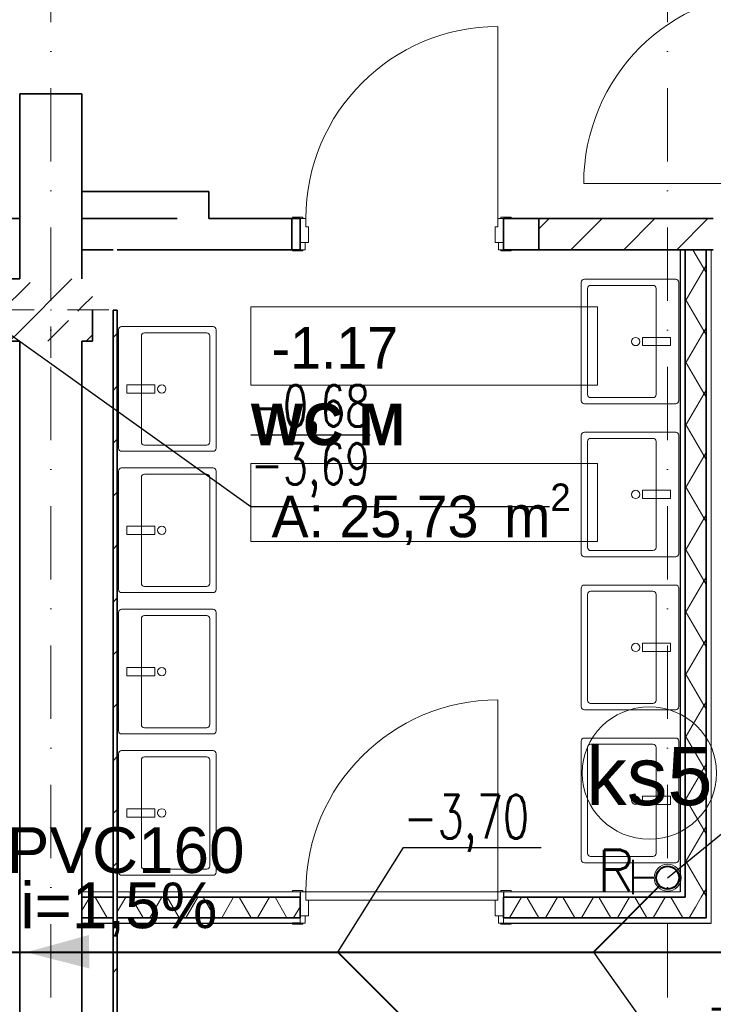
# Model space of a CAD drawing. Header units: millimetres. Extents: x -34676 to 172266, y 39940 to 476087.
# Tile 15 of 256: x -1595 to 1745, y 240180 to 244918. Entities that reach past the tile are written whole.
import ezdxf
from ezdxf import colors
from ezdxf.entities.mleader import LeaderData, LeaderLine
from ezdxf.lldxf.tags import DXFTag
from ezdxf.math import Vec2, Vec3

# ---------------------------------------------------------------- set-up
doc = ezdxf.new("R2010")
doc.units = ezdxf.units.MM
doc.header["$MEASUREMENT"] = 0
doc.linetypes.add('Kropki i Kreski', pattern=[6.702778, 3.527778, -1.763889, 0, -1.411111])
doc.layers.add('##pion ks', color=7, linetype='Continuous', lineweight=20)
doc.layers.add('#ks', color=34, linetype='Continuous', lineweight=30)
for name, color, linetype in [('#IS_opisy', 7, 'Continuous'), ('#podkład', 252, 'Continuous'), ('- strefy pomieszczeń', 7, 'Continuous'), ('Drzwi Archicad', 7, 'Continuous'), ('IS_Text_Pion_Wodociag', 7, 'Continuous'), ('Konstrukcja - Siatka mod', 7, 'Continuous'), ('Konstrukcja - Słupy', 7, 'Continuous'), ('Konstrukcja - Ściany działowe', 7, 'Continuous'), ('Konstrukcja - Ściany nośne wew..P', 7, 'Continuous'), ('WEZLY', 7, 'Continuous'), ('Wnętrze - Wyposażenie', 7, 'Continuous')]:
    doc.layers.add(name, color=color, linetype=linetype)
doc.styles.add('Arial', font='arial.ttf', dxfattribs={"height": 0.2})
doc.styles.get("Standard").update_dxf_attribs({"font": 'arial.ttf'})
doc.styles.add('STYL_AUTOMATYCZNY_6', font='txt')
doc.styles.add('STYL_AUTOMATYCZNY_9', font='txt')
tags = doc.linetypes.add('SOLID', pattern=[10, 10, 0]).pattern_tags.tags
tags[6:7] = [DXFTag(74, 4), DXFTag(75, 0), DXFTag(340, '0'), DXFTag(46, 0.0), DXFTag(50, 0.0), DXFTag(44, 0.0), DXFTag(45, 0.0)]
tags[4:5] = [DXFTag(74, 4), DXFTag(75, 0), DXFTag(340, '0'), DXFTag(46, 0.0), DXFTag(50, 0.0), DXFTag(44, 0.0), DXFTag(45, 0.0)]
pattern_1 = [(45, (-208051.03, 747718.21), (-127.27922, 127.27922), [])]
pattern_2 = [(60, (-208051.03, 747718.21), (-129.90381, 75), []), (120, (-208051.03, 747718.21), (129.90381, 75), [])]
pattern_3 = [(45, (-208051.03, 747718.2), (-183.84776, 183.84776), []), (45, (-208142.95, 747810.13), (-183.84776, 183.84776), [195, -65])]

# ---------------------------------------------------------------- blocks, each defined once
blk = doc.blocks.new('SDFGHB')
at = {"layer": 'Konstrukcja - Słupy', "linetype": 'Continuous', "lineweight": 25}
h = blk.add_hatch(dxfattribs=at)
h.set_pattern_fill('Beton_zbrojony_0001', color=252, style=0, pattern_type=2)
h.set_pattern_definition(pattern_3)
h.paths.add_polyline_path([(43427.6, 463670.6), (43377.6, 463670.6), (43377.6, 463370.6), (43427.6, 463370.6), (43427.6, 463660.5)])
h = blk.add_hatch(dxfattribs=at)
h.set_pattern_fill('Beton_zbrojony_0001', color=252, style=0, pattern_type=2)
h.set_pattern_definition(pattern_3)
h.paths.add_polyline_path([(43727.6, 463670.6), (43427.6, 463670.6), (43427.6, 463660.5), (43727.6, 463660.5)])
h = blk.add_hatch(dxfattribs=at)
h.set_pattern_fill('Beton_zbrojony_0001', color=252, style=0, pattern_type=2)
h.set_pattern_definition(pattern_3)
h.paths.add_polyline_path([(43427.6, 463660.5), (43427.6, 463370.6), (43727.6, 463370.6), (43727.6, 463520.5), (43727.6, 463660.5)])
h = blk.add_hatch(dxfattribs=at)
h.set_pattern_fill('Beton_zbrojony_0001', color=252, style=0, pattern_type=2)
h.set_pattern_definition(pattern_3)
h.paths.add_polyline_path([(43727.6, 463520.5), (43777.6, 463520.5), (43777.6, 463670.6), (43727.6, 463670.6), (43727.6, 463660.5)])
h = blk.add_hatch(dxfattribs=at)
h.set_pattern_fill('Beton_zbrojony_0001', color=252, style=0, pattern_type=2)
h.set_pattern_definition(pattern_3)
h.paths.add_polyline_path([(43777.6, 463520.5), (43727.6, 463520.5), (43727.6, 463370.6), (43777.6, 463370.6)])
at = {"layer": 'Konstrukcja - Ściany działowe', "linetype": 'Continuous', "lineweight": 13}
h = blk.add_hatch(dxfattribs=at)
h.set_pattern_fill('Bloczki_ceramiczne_0001', color=252, style=0, pattern_type=2)
h.set_pattern_definition(pattern_1)
h.paths.add_polyline_path([(44737.6, 463810.5), (44777.6, 463810.5), (44777.6, 463960.5), (44737.6, 463960.5)])
h = blk.add_hatch(dxfattribs=at)
h.set_pattern_fill('Bloczki_ceramiczne_0001', color=252, style=0, pattern_type=2)
h.set_pattern_definition(pattern_1)
h.paths.add_polyline_path([(45927.6, 463960.5), (45927.6, 463810.5), (46767.6, 463810.5), (46767.6, 463960.5)])
h = blk.add_hatch(dxfattribs=at)
h.set_pattern_fill('Izolacja_miękka_0001', color=252, style=0, pattern_type=2)
h.set_pattern_definition(pattern_2)
h.paths.add_polyline_path([(46732.6, 460695.5), (46732.6, 463810.5), (46632.6, 463810.5), (46632.6, 460695.5)])
h = blk.add_hatch(dxfattribs=at)
h.set_pattern_fill('Bloczki_ceramiczne_0001', color=252, style=0, pattern_type=2)
h.set_pattern_definition(pattern_1)
h.paths.add_polyline_path([(43877.6, 460720.5), (43897.6, 460720.5), (43897.6, 463520.5), (43877.6, 463520.5)])
h = blk.add_hatch(dxfattribs=at)
h.set_pattern_fill('Izolacja_miękka_0001', color=252, style=0, pattern_type=2)
h.set_pattern_definition(pattern_2)
h.paths.add_polyline_path([(43877.6, 460695.5), (43727.6, 460695.5), (43727.6, 460595.5), (43877.6, 460595.5)])
h = blk.add_hatch(dxfattribs=at)
h.set_pattern_fill('Izolacja_miękka_0001', color=252, style=0, pattern_type=2)
h.set_pattern_definition(pattern_2)
h.paths.add_polyline_path([(43897.6, 460695.5), (43897.6, 460595.5), (44777.6, 460595.5), (44777.6, 460695.5)])
h = blk.add_hatch(dxfattribs=at)
h.set_pattern_fill('Izolacja_miękka_0001', color=252, style=0, pattern_type=2)
h.set_pattern_definition(pattern_2)
h.paths.add_polyline_path([(46632.6, 460695.5), (45757.6, 460695.5), (45757.6, 460595.5), (46632.6, 460595.5)])
h = blk.add_hatch(dxfattribs=at)
h.set_pattern_fill('Izolacja_miękka_0001', color=252, style=0, pattern_type=2)
h.set_pattern_definition(pattern_2)
h.paths.add_polyline_path([(46732.6, 460695.5), (46632.6, 460695.5), (46732.6, 460595.5)])
h = blk.add_hatch(dxfattribs=at)
h.set_pattern_fill('Izolacja_miękka_0001', color=252, style=0, pattern_type=2)
h.set_pattern_definition(pattern_2)
h.paths.add_polyline_path([(46632.6, 460595.5), (46732.6, 460595.5), (46632.6, 460695.5)])
h = blk.add_hatch(dxfattribs=at)
h.set_pattern_fill('Bloczki_ceramiczne_0001', color=252, style=0, pattern_type=2)
h.set_pattern_definition(pattern_1)
h.paths.add_polyline_path([(43877.6, 458910.5), (43897.6, 458910.5), (43897.6, 460570.5), (43877.6, 460570.5)])
at = {"layer": '- strefy pomieszczeń', "color": 252, "linetype": 'Continuous', "lineweight": 13, "ltscale": 100}
for p, q in [((44540.4, 463535.5), (46209.4, 463535.5)), ((44540.4, 463159), (44540.4, 463535.5)), ((46209.4, 463535.5), (46209.4, 463159)), ((46209.4, 463159), (44540.4, 463159)), ((44540.4, 462782.5), (46209.4, 462782.5)), ((44540.4, 462406.1), (44540.4, 462782.5)), ((46209.4, 462782.5), (46209.4, 462406.1)), ((46209.4, 462406.1), (44540.4, 462406.1))]:
    blk.add_line(p, q, dxfattribs=at)
at = {"color": 252, "linetype": 'Continuous', "lineweight": 35, "ltscale": 100, "flags": 128}
for points in [[(44777.6, 463960.5), (44737.6, 463960.5)], [(44777.6, 463960.5), (44777.6, 463810.5)], [(46767.6, 463960.5), (45927.6, 463960.5)], [(44737.6, 463810.5), (44777.6, 463810.5)], [(45927.6, 463810.5), (46767.6, 463810.5)]]:
    blk.add_lwpolyline(points, dxfattribs=at)
at = {"layer": 'Drzwi Archicad', "color": 252, "linetype": 'Continuous', "lineweight": 13, "ltscale": 100}
for p, q in [((45729.6, 463960.5), (45729.6, 464884.5)), ((47067.6, 464129.5), (46143.6, 464129.5)), ((44740.6, 463960.5), (44740.6, 463966.5)), ((44740.6, 463966.5), (44790.6, 463966.5)), ((44790.6, 463960.5), (44740.6, 463960.5)), ((44805.6, 463960.5), (44777.6, 463960.5)), ((44777.6, 463960.5), (44777.6, 463845.5)), ((44790.6, 463966.5), (44790.6, 463960.5)), ((44805.6, 463920.5), (44805.6, 463960.5)), ((44805.6, 463920.5), (44805.6, 463960.5)), ((45757.6, 463960.5), (45729.6, 463960.5)), ((45729.6, 463960.5), (45729.6, 463920.5)), ((45729.6, 463960.5), (45729.6, 463920.5)), ((45744.6, 463966.5), (45794.6, 463966.5)), ((45744.6, 463960.5), (45744.6, 463966.5)), ((45794.6, 463960.5), (45744.6, 463960.5)), ((45757.6, 463845.5), (45757.6, 463960.5)), ((45794.6, 463966.5), (45794.6, 463960.5)), ((44817.6, 463920.5), (44805.6, 463920.5)), ((44817.6, 463845.5), (44817.6, 463920.5)), ((45729.6, 463920.5), (45717.6, 463920.5)), ((45717.6, 463920.5), (45717.6, 463845.5)), ((44777.6, 463810.5), (44777.6, 463845.5)), ((44777.6, 463845.5), (44802.6, 463845.5)), ((44777.6, 463845.5), (44817.6, 463845.5)), ((44802.6, 463845.5), (44802.6, 463810.5)), ((45717.6, 463845.5), (45757.6, 463845.5)), ((45732.6, 463810.5), (45732.6, 463845.5)), ((45732.6, 463845.5), (45757.6, 463845.5)), ((45757.6, 463845.5), (45757.6, 463810.5)), ((44740.6, 463804.5), (44740.6, 463810.5)), ((44740.6, 463810.5), (44790.6, 463810.5)), ((44790.6, 463804.5), (44740.6, 463804.5)), ((44802.6, 463810.5), (44777.6, 463810.5)), ((44790.6, 463810.5), (44790.6, 463804.5)), ((45757.6, 463810.5), (45732.6, 463810.5)), ((45744.6, 463810.5), (45794.6, 463810.5)), ((45744.6, 463804.5), (45744.6, 463810.5)), ((45794.6, 463804.5), (45744.6, 463804.5)), ((45794.6, 463810.5), (45794.6, 463804.5)), ((45729.6, 460720.5), (45729.6, 461644.5)), ((44740.6, 460720.5), (44740.6, 460726.5)), ((44740.6, 460726.5), (44790.6, 460726.5)), ((44790.6, 460720.5), (44740.6, 460720.5)), ((44777.6, 460720.5), (44740.6, 460720.5)), ((44777.6, 460720.5), (44740.6, 460720.5)), ((44805.6, 460720.5), (44777.6, 460720.5)), ((44777.6, 460720.5), (44777.6, 460605.5)), ((44790.6, 460726.5), (44790.6, 460720.5)), ((44805.6, 460680.5), (44805.6, 460720.5)), ((44805.6, 460720.5), (45729.6, 460720.5)), ((44805.6, 460680.5), (44805.6, 460720.5)), ((45757.6, 460720.5), (45729.6, 460720.5)), ((45729.6, 460720.5), (45729.6, 460680.5)), ((45729.6, 460720.5), (45729.6, 460680.5)), ((45744.6, 460726.5), (45794.6, 460726.5)), ((45744.6, 460720.5), (45744.6, 460726.5)), ((45794.6, 460720.5), (45744.6, 460720.5)), ((45757.6, 460605.5), (45757.6, 460720.5)), ((45757.6, 460720.5), (45794.6, 460720.5)), ((45757.6, 460720.5), (45794.6, 460720.5)), ((45794.6, 460726.5), (45794.6, 460720.5)), ((44817.6, 460680.5), (44805.6, 460680.5)), ((45729.6, 460680.5), (44805.6, 460680.5)), ((44817.6, 460605.5), (44817.6, 460680.5)), ((45729.6, 460680.5), (45717.6, 460680.5)), ((45717.6, 460680.5), (45717.6, 460605.5)), ((44740.6, 460564.5), (44740.6, 460570.5)), ((44740.6, 460570.5), (44790.6, 460570.5)), ((44790.6, 460564.5), (44740.6, 460564.5)), ((44777.6, 460570.5), (44777.6, 460605.5)), ((44777.6, 460605.5), (44802.6, 460605.5)), ((44777.6, 460605.5), (44817.6, 460605.5)), ((44777.6, 460595.5), (44777.6, 460570.5)), ((44777.6, 460595.5), (44777.6, 460570.5)), ((44802.6, 460570.5), (44777.6, 460570.5)), ((44790.6, 460570.5), (44790.6, 460564.5)), ((44802.6, 460605.5), (44802.6, 460570.5)), ((45717.6, 460605.5), (45757.6, 460605.5)), ((45732.6, 460570.5), (45732.6, 460605.5)), ((45732.6, 460605.5), (45757.6, 460605.5)), ((45757.6, 460570.5), (45732.6, 460570.5)), ((45744.6, 460570.5), (45794.6, 460570.5)), ((45744.6, 460564.5), (45744.6, 460570.5)), ((45794.6, 460564.5), (45744.6, 460564.5)), ((45757.6, 460605.5), (45757.6, 460570.5)), ((45757.6, 460595.5), (45757.6, 460570.5)), ((45757.6, 460595.5), (45757.6, 460570.5)), ((45794.6, 460570.5), (45794.6, 460564.5))]:
    blk.add_line(p, q, dxfattribs=at)
at = {"layer": 'Drzwi Archicad', "color": 252, "linetype": 'Continuous', "lineweight": 35, "ltscale": 100}
for p, q in [((43427.6, 464560.5), (43727.6, 464560.5)), ((44777.6, 463960.5), (44740.6, 463960.5)), ((44777.6, 463960.5), (44740.6, 463960.5)), ((44777.6, 463960.5), (44777.6, 463845.5)), ((44777.6, 463960.5), (44777.6, 463845.5)), ((45757.6, 463960.5), (45757.6, 463845.5)), ((45757.6, 463960.5), (45757.6, 463845.5)), ((45757.6, 463960.5), (45794.6, 463960.5)), ((45757.6, 463960.5), (45794.6, 463960.5)), ((44777.6, 463845.5), (44777.6, 463810.5)), ((44777.6, 463845.5), (44777.6, 463810.5)), ((45757.6, 463845.5), (45757.6, 463810.5)), ((45757.6, 463845.5), (45757.6, 463810.5)), ((44777.6, 463810.5), (44740.6, 463810.5)), ((44777.6, 463810.5), (44740.6, 463810.5)), ((45757.6, 463810.5), (45794.6, 463810.5)), ((45757.6, 463810.5), (45794.6, 463810.5)), ((44777.6, 460695.5), (44777.6, 460605.5)), ((44777.6, 460695.5), (44777.6, 460605.5)), ((45757.6, 460695.5), (45757.6, 460605.5)), ((45757.6, 460695.5), (45757.6, 460605.5)), ((44777.6, 460605.5), (44777.6, 460595.5)), ((44777.6, 460605.5), (44777.6, 460595.5)), ((45757.6, 460605.5), (45757.6, 460595.5)), ((45757.6, 460605.5), (45757.6, 460595.5))]:
    blk.add_line(p, q, dxfattribs=at)
at = {"layer": 'Drzwi Archicad', "color": 252, "linetype": 'Continuous', "lineweight": 25, "ltscale": 100}
for p, q in [((44777.6, 460720.5), (44777.6, 460695.5)), ((44777.6, 460720.5), (44777.6, 460695.5)), ((45757.6, 460720.5), (45757.6, 460695.5)), ((45757.6, 460720.5), (45757.6, 460695.5)), ((44777.6, 460570.5), (44740.6, 460570.5)), ((44777.6, 460570.5), (44740.6, 460570.5)), ((45757.6, 460570.5), (45794.6, 460570.5)), ((45757.6, 460570.5), (45794.6, 460570.5))]:
    blk.add_line(p, q, dxfattribs=at)
at = {"layer": 'Drzwi Archicad', "color": 252, "linetype": 'Continuous', "lineweight": 13, "ltscale": 100}
for centre in [(47067.6, 464129.5), (45729.6, 463960.5), (45729.6, 460720.5)]:
    blk.add_arc(centre, 924, 90, 180, dxfattribs=at)
at = {"layer": 'Konstrukcja - Siatka mod', "color": 252, "linetype": 'Kropki i Kreski', "lineweight": 13, "ltscale": 100}
for p, q in [((43577.6, 457531.6), (43577.6, 474496.4)), ((46547.6, 457531.6), (46547.6, 474496.4))]:
    blk.add_line(p, q, dxfattribs=at)
at = {"layer": 'Konstrukcja - Słupy', "color": 252, "linetype": 'Continuous', "lineweight": 0, "ltscale": 100}
for p, q in [((43577.6, 463600.6), (43577.6, 463750.6)), ((43497.6, 463520.6), (43297.6, 463520.6)), ((43657.6, 463520.6), (43857.6, 463520.6)), ((43577.6, 463440.6), (43577.6, 463290.6))]:
    blk.add_line(p, q, dxfattribs=at)
at = {"layer": 'Konstrukcja - Słupy', "color": 252, "linetype": 'Continuous', "lineweight": 35, "ltscale": 100, "flags": 128}
for points in [[(43427.6, 463670.6), (43377.6, 463670.6), (43377.6, 463370.6), (43427.6, 463370.6)], [(43727.6, 463370.6), (43777.6, 463370.6), (43777.6, 463520.5)]]:
    blk.add_lwpolyline(points, dxfattribs=at)
at = {"layer": 'Konstrukcja - Słupy', "color": 252, "linetype": 'Continuous', "lineweight": 0, "ltscale": 100}
blk.add_point((43577.6, 463520.6), dxfattribs=at)
at = {"layer": 'Konstrukcja - Ściany działowe', "color": 252, "linetype": 'Continuous', "lineweight": 35, "ltscale": 100}
for p, q in [((44737.6, 463960.5), (44737.6, 463810.5)), ((45757.6, 463960.5), (45794.6, 463960.5)), ((45757.6, 463960.5), (45757.6, 463845.5)), ((45927.6, 463960.5), (45927.6, 463810.5)), ((45757.6, 463845.5), (45757.6, 463810.5)), ((45757.6, 463810.5), (45794.6, 463810.5)), ((46632.6, 463810.5), (46632.6, 460720.5)), ((46732.6, 460695.5), (46732.6, 463810.5)), ((43877.6, 460720.5), (43877.6, 460695.5)), ((43877.6, 460720.5), (43877.6, 460695.5)), ((43897.6, 460695.5), (43897.6, 460720.5)), ((43897.6, 460695.5), (43897.6, 460720.5)), ((46632.6, 460695.5), (46632.6, 460720.5)), ((46632.6, 460695.5), (46632.6, 460720.5)), ((43877.6, 460695.5), (43727.6, 460695.5)), ((43877.6, 460695.5), (43877.6, 460595.5)), ((43877.6, 460695.5), (43877.6, 460595.5)), ((43897.6, 460595.5), (43897.6, 460695.5)), ((43897.6, 460595.5), (43897.6, 460695.5)), ((44777.6, 460695.5), (43897.6, 460695.5)), ((44777.6, 460695.5), (44777.6, 460605.5)), ((46632.6, 460695.5), (45757.6, 460695.5)), ((45757.6, 460695.5), (45757.6, 460605.5)), ((46732.6, 460595.5), (46732.6, 460695.5)), ((46732.6, 460595.5), (46732.6, 460695.5)), ((43727.6, 460595.5), (43877.6, 460595.5)), ((43877.6, 460595.5), (43877.6, 460570.5)), ((43877.6, 460595.5), (43877.6, 460570.5)), ((43897.6, 460570.5), (43897.6, 460595.5)), ((43897.6, 460570.5), (43897.6, 460595.5)), ((43897.6, 460595.5), (44777.6, 460595.5)), ((44777.6, 460605.5), (44777.6, 460595.5)), ((45757.6, 460605.5), (45757.6, 460595.5)), ((45757.6, 460595.5), (46632.6, 460595.5)), ((46632.6, 460595.5), (46732.6, 460595.5))]:
    blk.add_line(p, q, dxfattribs=at)
at = {"layer": 'Konstrukcja - Ściany działowe', "color": 252, "linetype": 'Continuous', "lineweight": 13, "ltscale": 100}
for p, q in [((44777.6, 460720.5), (44740.6, 460720.5)), ((45757.6, 460720.5), (45794.6, 460720.5)), ((44777.6, 460595.5), (44777.6, 460570.5)), ((45757.6, 460595.5), (45757.6, 460570.5))]:
    blk.add_line(p, q, dxfattribs=at)
at = {"layer": 'Konstrukcja - Ściany działowe', "color": 252, "linetype": 'Continuous', "lineweight": 25, "ltscale": 100}
for p, q in [((44777.6, 460720.5), (44777.6, 460695.5)), ((45757.6, 460720.5), (45757.6, 460695.5)), ((44777.6, 460570.5), (44740.6, 460570.5)), ((45757.6, 460570.5), (45794.6, 460570.5))]:
    blk.add_line(p, q, dxfattribs=at)
at = {"layer": 'Konstrukcja - Ściany działowe', "color": 252, "linetype": 'Continuous', "lineweight": 35, "ltscale": 100, "flags": 128}
for points in [[(44737.6, 463960.5), (44337.6, 463960.5)], [(45927.6, 463960.5), (45757.6, 463960.5)], [(44337.6, 463810.5), (44737.6, 463810.5)], [(45757.6, 463810.5), (45927.6, 463810.5)], [(46632.6, 463810.5), (46732.6, 463810.5)], [(43897.6, 463520.5), (43877.6, 463520.5)], [(43877.6, 463520.5), (43877.6, 460720.5)], [(43897.6, 460720.5), (43897.6, 463520.5)], [(43727.6, 460595.5), (43727.6, 460695.5)], [(43877.6, 460570.5), (43877.6, 458910.5)], [(43897.6, 458910.5), (43897.6, 460570.5)]]:
    blk.add_lwpolyline(points, dxfattribs=at)
at = {"layer": 'Konstrukcja - Ściany działowe', "color": 252, "linetype": 'Continuous', "lineweight": 13, "ltscale": 100, "flags": 128}
for points in [[(46607.6, 463810.5), (46632.6, 463810.5)], [(46757.6, 460595.5), (46757.6, 463810.5)], [(43877.6, 460720.5), (43727.6, 460720.5)], [(44777.6, 460720.5), (43897.6, 460720.5)], [(46607.6, 460720.5), (45757.6, 460720.5)], [(43727.6, 460570.5), (43727.6, 460595.5)], [(46757.6, 460570.5), (46757.6, 460595.5)]]:
    blk.add_lwpolyline(points, dxfattribs=at)
at = {"layer": 'Konstrukcja - Ściany działowe', "color": 252, "linetype": 'Continuous', "lineweight": 25, "ltscale": 100, "flags": 128}
for points in [[(46607.6, 463810.5), (46607.6, 460720.5)], [(46732.6, 463810.5), (46757.6, 463810.5)], [(43727.6, 460695.5), (43727.6, 460720.5)], [(43727.6, 460570.5), (43877.6, 460570.5)], [(43897.6, 460570.5), (44777.6, 460570.5)], [(45757.6, 460570.5), (46757.6, 460570.5)]]:
    blk.add_lwpolyline(points, dxfattribs=at)
at = {"layer": 'Konstrukcja - Ściany nośne wew..P', "color": 252, "linetype": 'Continuous', "lineweight": 35, "ltscale": 100}
for p, q in [((43427.6, 464560.5), (43727.6, 464560.5)), ((43427.6, 463960.5), (43427.6, 463670.6)), ((43427.6, 463960.5), (43427.6, 463670.6)), ((43727.6, 463670.6), (43727.6, 463960.5)), ((43727.6, 463670.6), (43727.6, 463960.5))]:
    blk.add_line(p, q, dxfattribs=at)
at = {"layer": 'Konstrukcja - Ściany nośne wew..P', "color": 252, "linetype": 'Continuous', "lineweight": 35, "ltscale": 100, "flags": 128}
for points in [[(43427.6, 464560.5), (43427.6, 463960.5)], [(43727.6, 463960.5), (43727.6, 464560.5)], [(44337.6, 464090.5), (43727.6, 464090.5)], [(43727.6, 464090.5), (43727.6, 463810.5)], [(44337.6, 463960.5), (44337.6, 464090.5)], [(43427.6, 463960.5), (42419.4, 463960.5)], [(43727.6, 463670.6), (43727.6, 463960.5)], [(44186.3, 463960.5), (43727.6, 463960.5)], [(43727.6, 463810.5), (43877.6, 463810.5)], [(43897.6, 463810.5), (44337.6, 463810.5)], [(43427.6, 463370.6), (43427.6, 459210.4)], [(43727.6, 459210.4), (43727.6, 463370.6)]]:
    blk.add_lwpolyline(points, dxfattribs=at)
at = {"layer": 'Wnętrze - Wyposażenie', "color": 252, "linetype": 'Continuous', "lineweight": 13, "ltscale": 100}
for p, q in [((46161.6, 463623.9), (46161.6, 463113.9)), ((46476.6, 463638.9), (46176.6, 463638.9)), ((46491.6, 463113.9), (46491.6, 463623.9)), ((44028.5, 463410.5), (44328.5, 463410.5)), ((44013.5, 462885.5), (44013.5, 463395.5)), ((44343.5, 463395.5), (44343.5, 462885.5)), ((46176.6, 463098.9), (46476.6, 463098.9)), ((46161.6, 462887.9), (46161.6, 462377.9)), ((46476.6, 462902.9), (46176.6, 462902.9)), ((46491.6, 462377.9), (46491.6, 462887.9)), ((44328.5, 462870.5), (44028.5, 462870.5)), ((44013.5, 462205.5), (44013.5, 462715.5)), ((44028.5, 462730.5), (44328.5, 462730.5)), ((44343.5, 462715.5), (44343.5, 462205.5)), ((46176.6, 462362.9), (46476.6, 462362.9)), ((44328.5, 462190.5), (44028.5, 462190.5)), ((46161.6, 462151.9), (46161.6, 461641.9)), ((46476.6, 462166.9), (46176.6, 462166.9)), ((46491.6, 461641.9), (46491.6, 462151.9)), ((44013.5, 461525.5), (44013.5, 462035.5)), ((44028.5, 462050.5), (44328.5, 462050.5)), ((44343.5, 462035.5), (44343.5, 461525.5)), ((46176.6, 461626.9), (46476.6, 461626.9)), ((44328.5, 461510.5), (44028.5, 461510.5)), ((46161.6, 461415.9), (46161.6, 460905.9)), ((46476.6, 461430.9), (46176.6, 461430.9)), ((46491.6, 460905.9), (46491.6, 461415.9)), ((44028.5, 461370.5), (44328.5, 461370.5)), ((44013.5, 460845.5), (44013.5, 461355.5)), ((44343.5, 461355.5), (44343.5, 460845.5)), ((46176.6, 460890.9), (46476.6, 460890.9)), ((44328.5, 460830.5), (44028.5, 460830.5))]:
    blk.add_line(p, q, dxfattribs=at)
at = {"layer": 'Wnętrze - Wyposażenie', "color": 252, "linetype": 'Continuous', "lineweight": 13, "ltscale": 100, "flags": 128}
for points in [[(46601.6, 463083.9), (46601.6, 463653.9, 0.414214), (46586.6, 463668.9), (46146.6, 463668.9, 0.414214), (46131.6, 463653.9), (46131.6, 463083.9, 0.414214), (46146.6, 463068.9), (46586.6, 463068.9, 0.414214)], [(43903.5, 462855.5), (43903.5, 463425.5, -0.414214), (43918.5, 463440.5), (44358.5, 463440.5, -0.414214), (44373.5, 463425.5), (44373.5, 462855.5, -0.414214), (44358.5, 462840.5), (43918.5, 462840.5, -0.414214)], [(46601.6, 462347.9), (46601.6, 462917.9, 0.414214), (46586.6, 462932.9), (46146.6, 462932.9, 0.414214), (46131.6, 462917.9), (46131.6, 462347.9, 0.414214), (46146.6, 462332.9), (46586.6, 462332.9, 0.414214)], [(43903.5, 462175.5), (43903.5, 462745.5, -0.414214), (43918.5, 462760.5), (44358.5, 462760.5, -0.414214), (44373.5, 462745.5), (44373.5, 462175.5, -0.414214), (44358.5, 462160.5), (43918.5, 462160.5, -0.414214)], [(46601.6, 461611.9), (46601.6, 462181.9, 0.414214), (46586.6, 462196.9), (46146.6, 462196.9, 0.414214), (46131.6, 462181.9), (46131.6, 461611.9, 0.414214), (46146.6, 461596.9), (46586.6, 461596.9, 0.414214)], [(43903.5, 461495.5), (43903.5, 462065.5, -0.414214), (43918.5, 462080.5), (44358.5, 462080.5, -0.414214), (44373.5, 462065.5), (44373.5, 461495.5, -0.414214), (44358.5, 461480.5), (43918.5, 461480.5, -0.414214)], [(46601.6, 460875.9), (46601.6, 461445.9, 0.414214), (46586.6, 461460.9), (46146.6, 461460.9, 0.414214), (46131.6, 461445.9), (46131.6, 460875.9, 0.414214), (46146.6, 460860.9), (46586.6, 460860.9, 0.414214)], [(43903.5, 460815.5), (43903.5, 461385.5, -0.414214), (43918.5, 461400.5), (44358.5, 461400.5, -0.414214), (44373.5, 461385.5), (44373.5, 460815.5, -0.414214), (44358.5, 460800.5), (43918.5, 460800.5, -0.414214)]]:
    blk.add_lwpolyline(points, format="xyb", close=True, dxfattribs=at)
for points in [[(46426.6, 463348.9), (46426.6, 463388.9), (46561.6, 463388.9), (46561.6, 463348.9)], [(44078.5, 463120.5), (44078.5, 463160.5), (43943.5, 463160.5), (43943.5, 463120.5)], [(46426.6, 462612.9), (46426.6, 462652.9), (46561.6, 462652.9), (46561.6, 462612.9)], [(44078.5, 462440.5), (44078.5, 462480.5), (43943.5, 462480.5), (43943.5, 462440.5)], [(46426.6, 461876.9), (46426.6, 461916.9), (46561.6, 461916.9), (46561.6, 461876.9)], [(44078.5, 461760.5), (44078.5, 461800.5), (43943.5, 461800.5), (43943.5, 461760.5)], [(46426.6, 461140.9), (46426.6, 461180.9), (46561.6, 461180.9), (46561.6, 461140.9)], [(44078.5, 461080.5), (44078.5, 461120.5), (43943.5, 461120.5), (43943.5, 461080.5)]]:
    blk.add_lwpolyline(points, close=True, dxfattribs=at)
at = {"layer": 'Wnętrze - Wyposażenie', "color": 252, "linetype": 'Continuous', "lineweight": 13, "ltscale": 100}
for centre in [(46393.4, 463368.9), (44111.7, 463140.5), (46393.4, 462632.9), (44111.7, 462460.5), (46393.4, 461896.9), (44111.7, 461780.5), (46393.4, 461160.9), (44111.7, 461100.5)]:
    blk.add_circle(centre, 20, dxfattribs=at)
for centre, start, end in [((46176.6, 463623.9), 90.0009, 180.0009), ((46476.6, 463623.9), 0.0009, 90.0009), ((44028.5, 463395.5), 89.9991, 179.9991), ((44328.5, 463395.5), 359.9991, 89.9991), ((46176.6, 463113.9), 180.0009, 270.0009), ((46476.6, 463113.9), 270.0009, 0.0009), ((44028.5, 462885.5), 179.9991, 269.9991), ((44328.5, 462885.5), 269.9991, 359.9991), ((46176.6, 462887.9), 90.0009, 180.0009), ((46476.6, 462887.9), 0.0009, 90.0009), ((44028.5, 462715.5), 89.9991, 179.9991), ((44328.5, 462715.5), 359.9991, 89.9991), ((46176.6, 462377.9), 180.0009, 270.0009), ((46476.6, 462377.9), 270.0009, 0.0009), ((44028.5, 462205.5), 179.9991, 269.9991), ((44328.5, 462205.5), 269.9991, 359.9991), ((46176.6, 462151.9), 90.0009, 180.0009), ((46476.6, 462151.9), 0.0009, 90.0009), ((44028.5, 462035.5), 89.9991, 179.9991), ((44328.5, 462035.5), 359.9991, 89.9991), ((46176.6, 461641.9), 180.0009, 270.0009), ((46476.6, 461641.9), 270.0009, 0.0009), ((44028.5, 461525.5), 179.9991, 269.9991), ((44328.5, 461525.5), 269.9991, 359.9991), ((46176.6, 461415.9), 90.0009, 180.0009), ((46476.6, 461415.9), 0.0009, 90.0009), ((44028.5, 461355.5), 89.9991, 179.9991), ((44328.5, 461355.5), 359.9991, 89.9991), ((46176.6, 460905.9), 180.0009, 270.0009), ((46476.6, 460905.9), 270.0009, 0.0009), ((44028.5, 460845.5), 179.9991, 269.9991), ((44328.5, 460845.5), 269.9991, 359.9991)]:
    blk.add_arc(centre, 15, start, end, dxfattribs=at)
at = {"layer": '- strefy pomieszczeń', "color": 252, "linetype": 'Continuous', "lineweight": 13, "char_height": 200, "attachment_point": 1}
for s, insert, style in [('\\A1;{\\pql;\\pt0,500;\\fGeneva CE|b0|i0|c0|p0;\\W1.000000;-1.17\\fGeneva CE|b0|i0|c0|p0;\\W1.000000;\\A1{\\H.66x;\\S^  ;}\\fGeneva CE|b0|i0|c0|p0;\\W1.000000;\\fGeneva CE|b0|i0|c0|p0;\\W1.000000;\\A1{\\H.66x;\\S^  ;}}', (44640.4, 463438.6), 'STYL_AUTOMATYCZNY_6'), ('\\A1;{\\pql;\\pt0,500;\\fGeneva CE|b1|i0|c0|p0;\\W1.000000;WC M\\fGeneva CE|b1|i0|c0|p0;\\W1.000000;\\A1{\\H.66x;\\S^  ;}\\fGeneva CE|b1|i0|c0|p0;\\W1.000000;\\fGeneva CE|b1|i0|c0|p0;\\W1.000000;\\A1{\\H.66x;\\S^  ;}}', (44540.4, 463070.1), 'STYL_AUTOMATYCZNY_9'), ('\\A1;{\\pql;\\pt0,500;\\fGeneva CE|b0|i0|c0|p0;\\W1.000000;A: 25,73\\fGeneva CE|b0|i0|c0|p0;\\W1.000000;\\A1{\\H.66x;\\S^  ;}\\fGeneva CE|b0|i0|c0|p0;\\W1.000000; m\\fGeneva CE|b0|i0|c0|p0;\\W1.000000;\\A1{\\H.66x;\\S2^  ;}}', (44640.4, 462685.6), 'STYL_AUTOMATYCZNY_6')]:
    blk.add_mtext(s, dxfattribs=dict(at, insert=insert, style=style))

msp = doc.modelspace()

# ---------------------------------------------------------------- linework, layer by layer
at = {"layer": '#ks', "color": 34, "lineweight": 40}
for p, q in [((1360.1, 240709.5), (1360.1, 240874.5)), ((1460.4, 240789), (1360.1, 240789)), ((1486.6, 240750.1), (1167.7, 240431.2)), ((-4543.7, 240431.2), (3870.1, 240431.2)), ((473.5, 239895.8), (-61.9, 240431.2))]:
    msp.add_line(p, q, dxfattribs=at)
at = {"layer": '#ks', "color": 34, "lineweight": 5}
msp.add_circle((1525.4, 240789), 65, dxfattribs=at)
at = {"layer": '#ks', "color": 34, "lineweight": 40}
msp.add_circle((1525.4, 240789), 55, dxfattribs=at)
at = {"layer": 'IS_Text_Pion_Wodociag', "color": 7, "linetype": 'SOLID', "lineweight": 18, "ltscale": 10}
msp.add_ellipse((1437.5, 241292.8), major_axis=(324, 0), ratio=0.983333, dxfattribs=at)
at = {"layer": 'WEZLY', "color": 34, "lineweight": 40}
msp.add_solid([(-1260.6, 240513.7), (-1259.1, 240352.5), (-1564.2, 240430.2)], dxfattribs=at)

# ---------------------------------------------------------------- block references
at = {"layer": '#podkład'}
msp.add_blockref('SDFGHB', (-45022.1, -219999.6), dxfattribs=at)

# ---------------------------------------------------------------- texts
at = {"layer": '##pion ks', "color": 7, "linetype": 'Continuous', "lineweight": 30, "insert": (1185.6, 240924, 9981), "char_height": 200, "width": 240.82, "attachment_point": 1, "style": 'Arial'}
msp.add_mtext('\\Fromans.shx;\\T0.75;R', dxfattribs=at)
at = {"layer": 'IS_Text_Pion_Wodociag', "color": 7, "linetype": 'SOLID', "lineweight": 18, "ltscale": 10, "attachment_point": 8}
for s, insert, char_height in [('ks5', (1437.5, 241134.3), 280), ('PVC160', (-1084.1, 240809.1), 220), ('i=1,5%', (-1116.8, 240505.3), 220)]:
    msp.add_mtext(s, dxfattribs=dict(at, insert=insert, char_height=char_height))

# ---------------------------------------------------------------- leaders
at = {"layer": '#IS_opisy', "color": 7, "lineweight": 13}
ml = msp.add_multileader_mtext('Standard', dxfattribs=at)
ml.set_content('\\Fromans|c238;\\H0.95x;\\W0.7;\\A1;\\S-0,68/-3,69;', color=7)
ml.set_leader_properties()
ml.build(insert=Vec2(0, 0))
ml.multileader.update_dxf_attribs({"text_left_attachment_type": 5, "text_right_attachment_type": 5, "dogleg_length": 0.36, "arrow_head_size": 0.18})
ctx = ml.context
ctx.base_point, ctx.char_height, ctx.arrow_head_size, ctx.landing_gap_size, ctx.plane_origin = Vec3(-481.8, 242575.9), 210, 0.18, 0.09, Vec3(-714151, 660462.1)
ctx.left_attachment, ctx.right_attachment = 5, 5
notes = []
notes.append((ctx, [(0, (1, 1, 0), (-482.2, 242575.9), (1, 0), 0.36, [(0, [(-1694.6, 243441)], 0, [])])]))
ctx.mtext.insert = Vec3(-481.8, 243159.4)
ml = msp.add_multileader_mtext('Standard', dxfattribs=at)
ml.set_content('\\Fromans|c238;\\W0.7;\\A1;-3,65', color=7)
ml.set_leader_properties()
ml.build(insert=Vec2(0, 0))
ml.multileader.update_dxf_attribs({"text_left_attachment_type": 5, "text_right_attachment_type": 5, "dogleg_length": 0.36, "arrow_head_size": 0.18})
ctx = ml.context
ctx.base_point, ctx.char_height, ctx.arrow_head_size, ctx.landing_gap_size, ctx.plane_origin = Vec3(2399.5, 241503.8), 210, 0.18, 0.09, Vec3(-711641, 658566.6)
ctx.left_attachment, ctx.right_attachment = 5, 5
notes.append((ctx, [(0, (1, 1, 0), (2399.2, 241503.8), (1, 0), 0.36, [(0, [(1525.4, 240789)], 0, [])])]))
ctx.mtext.insert = Vec3(2399.6, 241755.8)
ml = msp.add_multileader_mtext('Standard', dxfattribs=at)
ml.set_content('\\Fromans|c238;\\W0.7;\\A1;-3,70', color=7)
ml.set_leader_properties()
ml.build(insert=Vec2(0, 0))
ml.multileader.update_dxf_attribs({"text_left_attachment_type": 5, "text_right_attachment_type": 5, "dogleg_length": 0.36, "arrow_head_size": 0.18})
ctx = ml.context
ctx.base_point, ctx.char_height, ctx.arrow_head_size, ctx.landing_gap_size, ctx.plane_origin = Vec3(253.5, 240935.3), 210, 0.18, 0.09, Vec3(-713787.1, 658378.1)
ctx.left_attachment, ctx.right_attachment = 5, 5
notes.append((ctx, [(0, (1, 1, 0), (253.1, 240935.3), (1, 0), 0.36, [(0, [(-61.9, 240431.2)], 0, [])])]))
ctx.mtext.insert = Vec3(253.6, 241187.3)
ml = msp.add_multileader_mtext('Standard', dxfattribs=at)
ml.set_content('\\Fromans|c238;\\W0.7;\\A1;-3,68', color=7)
ml.set_leader_properties()
ml.build(insert=Vec2(0, 0))
ml.multileader.update_dxf_attribs({"text_left_attachment_type": 5, "text_right_attachment_type": 5, "dogleg_length": 0.36, "arrow_head_size": 0.18})
ctx = ml.context
ctx.base_point, ctx.char_height, ctx.arrow_head_size, ctx.landing_gap_size, ctx.plane_origin = Vec3(1542.3, 239905.1), 210, 0.18, 0.09, Vec3(-712498.3, 657347.9)
ctx.left_attachment, ctx.right_attachment = 5, 5
notes.append((ctx, [(0, (1, 1, 0), (1542, 239905.1), (1, 0), 0.36, [(0, [(1167.7, 240431.2)], 0, [])])]))
ctx.mtext.insert = Vec3(1542.4, 240157.1)
for ctx, leaders in notes:
    for number, flags, end, landing, length, lines in leaders:
        leader = LeaderData()
        leader.index, (leader.has_last_leader_line, leader.has_dogleg_vector, leader.attachment_direction) = number, flags
        leader.last_leader_point, leader.dogleg_vector, leader.dogleg_length = Vec3(end), Vec3(landing), length
        for number, points, colour, breaks in lines:
            line = LeaderLine()
            line.index, line.vertices, line.color, line.breaks = number, Vec3.list(points), colors.encode_raw_color(colour), breaks
            leader.lines.append(line)
        ctx.leaders.append(leader)

doc.saveas('drawing.dxf')
